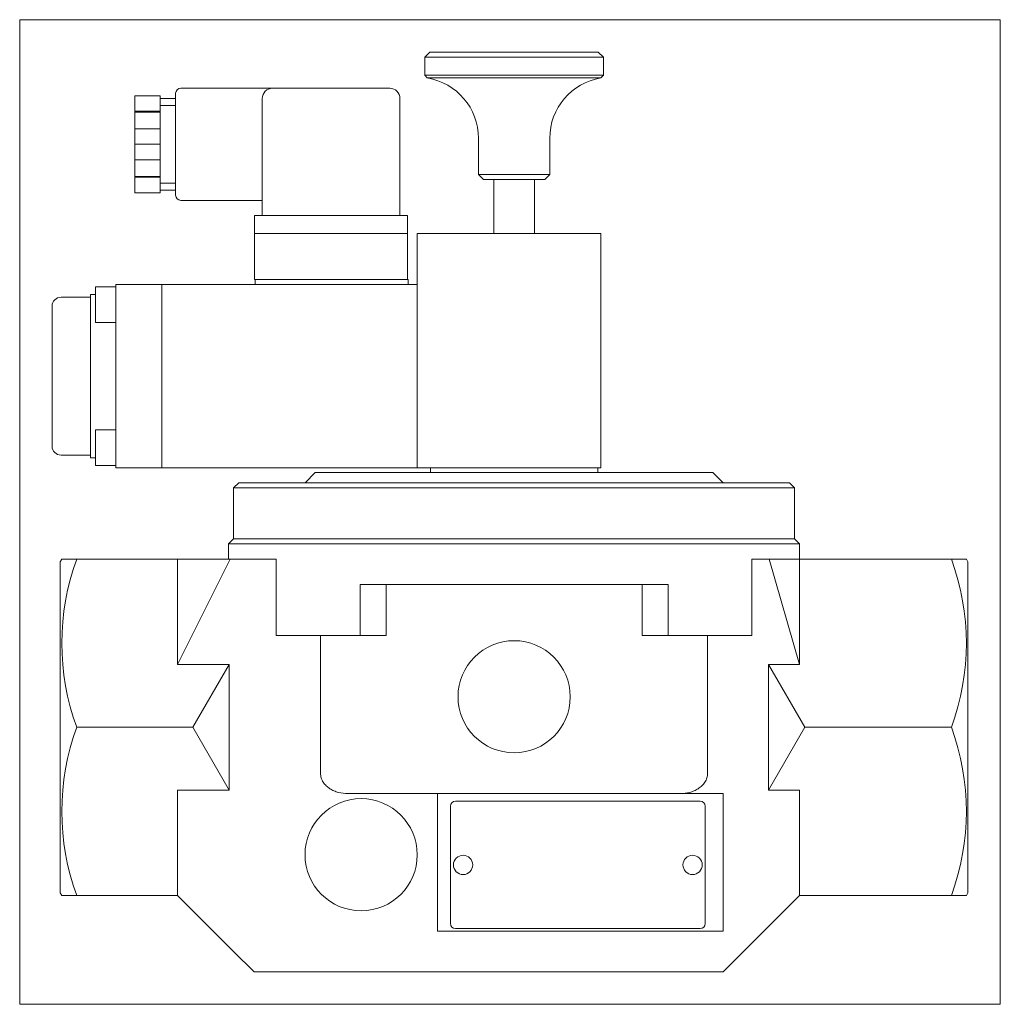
# Model space of a CAD drawing. Extents: x 53 to 245, y 9 to 202.
import ezdxf
from ezdxf.xclip import XClip

# ---------------------------------------------------------------- set-up
doc = ezdxf.new("R2010")
doc.units = 0
doc.header["$LTSCALE"] = 25.4
doc.header["$MEASUREMENT"] = 0
doc.header["$XCLIPFRAME"] = 2
doc.layers.get('0').update_dxf_attribs({"linetype": 'CONTINUOUS'})
for name, color, linetype in [('COKÓŁ_GNIAZDA_WT', 7, 'CONTINUOUS'), ('IMBUSM4X65', 7, 'CONTINUOUS'), ('K-006GOT_', 7, 'CONTINUOUS'), ('OBUDOWA', 7, 'CONTINUOUS'), ('T-026', 7, 'CONTINUOUS'), ('USZCZELKA', 7, 'CONTINUOUS'), ('USZCZELKA_COKOŁU', 7, 'CONTINUOUS'), ('WA_020_01_01BEZ_', 7, 'CONTINUOUS'), ('WA_102_01_00_005', 7, 'CONTINUOUS'), ('WA_102_01_00_011', 7, 'CONTINUOUS'), ('WA_102_01_00_013', 7, 'CONTINUOUS'), ('WA_102_01_00_014', 7, 'CONTINUOUS'), ('WA_209_01_00_003', 7, 'CONTINUOUS'), ('WA_209_01_00_007', 7, 'CONTINUOUS'), ('WA_209_02_00_007', 7, 'CONTINUOUS'), ('ŚRUBA_DŁAWIKA', 7, 'CONTINUOUS')]:
    doc.layers.add(name, color=color, linetype=linetype)

# ---------------------------------------------------------------- blocks, each defined once
blk = doc.blocks.new('SE1')
at = {"layer": 'COKÓŁ_GNIAZDA_WT', "color": 7, "linetype": 'CONTINUOUS', "lineweight": 0}
for p, q in [((98.9, 160.5), (98.9, 151.5)), ((102.4, 160.5), (102.9, 160.5)), ((102.9, 160.5), (124.9, 160.5)), ((124.9, 160.5), (125.4, 160.5)), ((128.9, 160.5), (128.9, 151.5)), ((98.9, 151.5), (102.9, 151.5))]:
    blk.add_line(p, q, dxfattribs=at)
at = {"layer": 'IMBUSM4X65', "color": 7, "linetype": 'CONTINUOUS', "lineweight": 0}
for p, q in [((67.68, 143), (67.68, 150)), ((71.68, 150), (67.68, 150)), ((67.68, 143), (71.68, 143)), ((67.68, 115), (67.68, 122)), ((71.68, 122), (67.68, 122)), ((67.68, 115), (71.68, 115))]:
    blk.add_line(p, q, dxfattribs=at)
at = {"layer": 'K-006GOT_', "color": 7, "linetype": 'CONTINUOUS', "lineweight": 0}
for centre in [(139.78, 36.6), (184.78, 36.6)]:
    blk.add_circle(centre, 1.89, dxfattribs=at)
at = {"layer": 'OBUDOWA', "color": 7, "linetype": 'CONTINUOUS', "lineweight": 0}
for p, q in [((83.4, 188), (83.4, 168)), ((102.4, 189), (84.4, 189)), ((102.4, 189), (125.4, 189)), ((100.4, 164), (100.4, 187)), ((127.4, 187), (127.4, 164)), ((84.4, 167), (100.4, 167))]:
    blk.add_line(p, q, dxfattribs=at)
for centre, radius, start, end in [((84.4, 188), 1, 90, 180), ((102.4, 187), 2, 90, 180), ((125.4, 187), 2, 0, 90), ((84.4, 168), 1, 180, 270)]:
    blk.add_arc(centre, radius, start, end, dxfattribs=at)
at = {"layer": 'T-026', "color": 7, "linetype": 'CONTINUOUS', "lineweight": 0}
for p, q in [((186.28, 49.1), (138.28, 49.1)), ((137.28, 48.1), (137.28, 25.1)), ((187.28, 25.1), (187.28, 48.1)), ((138.28, 24.1), (186.28, 24.1))]:
    blk.add_line(p, q, dxfattribs=at)
for centre, start, end in [((138.28, 48.1), 90, 180), ((186.28, 48.1), 0, 90), ((138.28, 25.1), 180, 270), ((186.28, 25.1), 270, 360)]:
    blk.add_arc(centre, 1, start, end, dxfattribs=at)
at = {"layer": 'USZCZELKA', "color": 7, "linetype": 'CONTINUOUS', "lineweight": 0}
for p, q in [((98.9, 164), (102.4, 164)), ((98.9, 164), (98.9, 160.5)), ((102.4, 164), (125.4, 164)), ((125.4, 164), (128.9, 164)), ((128.9, 164), (128.9, 160.5)), ((98.9, 160.5), (102.4, 160.5)), ((102.4, 160.5), (125.4, 160.5)), ((125.4, 160.5), (128.9, 160.5))]:
    blk.add_line(p, q, dxfattribs=at)
at = {"layer": 'USZCZELKA_COKOŁU', "color": 7, "linetype": 'CONTINUOUS', "lineweight": 0}
for p, q in [((99.03, 150.5), (99.03, 151.5)), ((99.03, 151.5), (103.03, 151.5)), ((103.03, 151.5), (125.03, 151.5)), ((125.03, 151.5), (129.03, 151.5)), ((129.03, 150.5), (129.03, 151.5))]:
    blk.add_line(p, q, dxfattribs=at)
at = {"layer": 'WA_020_01_01BEZ_', "color": 7, "linetype": 'CONTINUOUS', "lineweight": 0}
for p, q in [((94.78, 100.6), (93.78, 99.6)), ((204.78, 100.6), (94.78, 100.6)), ((205.78, 99.6), (204.78, 100.6)), ((93.78, 99.6), (93.78, 96.6)), ((93.78, 99.6), (205.78, 99.6)), ((205.78, 96.6), (205.78, 99.6)), ((61.06, 96.6), (60.78, 96.1)), ((60.78, 96.1), (60.78, 31.1)), ((64.01, 96.6), (61.06, 96.6)), ((83.78, 96.6), (64.01, 96.6)), ((83.78, 96.6), (83.78, 75.9)), ((83.78, 96.6), (94.12, 96.6)), ((83.78, 75.9), (94.12, 96.6)), ((94.12, 96.6), (103.14, 96.6)), ((103.14, 96.6), (103.14, 81.6)), ((196.41, 81.6), (196.41, 96.6)), ((196.41, 96.6), (199.8, 96.6)), ((205.78, 96.6), (199.8, 96.6)), ((199.8, 96.6), (205.78, 75.9)), ((205.78, 96.6), (235.54, 96.6)), ((205.78, 75.9), (205.78, 96.6)), ((235.54, 96.6), (238.49, 96.6)), ((238.78, 96.1), (238.49, 96.6)), ((238.78, 96.1), (238.78, 31.1)), ((179.97, 91.6), (119.58, 91.6)), ((119.58, 81.6), (119.58, 91.6)), ((124.67, 81.6), (124.67, 91.6)), ((174.88, 81.6), (174.88, 91.6)), ((179.97, 81.6), (179.97, 91.6)), ((103.14, 81.6), (119.58, 81.6)), ((111.83, 54.6), (111.83, 81.6)), ((119.58, 81.6), (124.67, 81.6)), ((179.97, 81.6), (174.88, 81.6)), ((196.41, 81.6), (179.97, 81.6)), ((187.72, 54.6), (187.72, 81.6)), ((93.88, 75.9), (83.78, 75.9)), ((93.88, 75.9), (86.78, 63.6)), ((93.88, 51.29), (93.88, 75.9)), ((199.67, 75.9), (199.67, 51.29)), ((199.67, 75.9), (205.78, 75.9)), ((206.78, 63.6), (199.67, 75.9)), ((86.78, 63.6), (64.01, 63.6)), ((86.78, 63.6), (93.88, 51.29)), ((199.67, 51.29), (206.78, 63.6)), ((206.78, 63.6), (235.54, 63.6)), ((83.78, 30.6), (83.78, 51.29)), ((83.78, 51.29), (93.88, 51.29)), ((180.37, 50.6), (117.16, 50.6)), ((134.78, 23.6), (134.78, 50.6)), ((180.37, 50.6), (190.78, 50.6)), ((190.78, 50.6), (190.78, 23.6)), ((199.67, 51.29), (205.78, 51.29)), ((205.78, 51.29), (205.78, 30.6)), ((60.78, 31.1), (61.06, 30.6)), ((238.49, 30.6), (238.78, 31.1)), ((64.01, 30.6), (61.06, 30.6)), ((83.78, 30.6), (64.01, 30.6)), ((94.78, 19.6), (83.78, 30.6)), ((205.78, 30.6), (194.78, 19.6)), ((205.78, 30.6), (235.54, 30.6)), ((235.54, 30.6), (238.49, 30.6)), ((190.78, 23.6), (134.78, 23.6)), ((98.78, 15.6), (94.78, 19.6)), ((194.78, 19.6), (190.78, 15.6)), ((190.78, 15.6), (98.78, 15.6))]:
    blk.add_line(p, q, dxfattribs=at)
for centre in [(149.78, 69.6), (119.78, 38.6)]:
    blk.add_circle(centre, 11, dxfattribs=at)
for centre, start, end in [((109, 80.1), 159.8579, 200.1421), ((190.55, 80.1), 339.8579, 20.1421), ((109, 47.1), 159.8579, 200.1421), ((190.55, 47.1), 339.8579, 20.1421)]:
    blk.add_arc(centre, 47.92, start, end, dxfattribs=at)
for points, knots in [([(117.16, 50.6), (116.54, 50.6), (115.93, 50.67), (115.04, 50.91), (114.74, 51.01), (114.18, 51.25), (113.91, 51.39), (113.39, 51.73), (113.15, 51.92), (112.82, 52.24), (112.72, 52.35), (112.52, 52.59), (112.43, 52.72), (112.19, 53.11), (112.05, 53.39), (111.87, 53.98), (111.83, 54.29), (111.83, 54.6)], [0, 0, 0, 0, 0.25, 0.25, 0.375, 0.375, 0.5, 0.5, 0.625, 0.625, 0.6875, 0.6875, 0.75, 0.75, 0.875, 0.875, 1, 1, 1, 1]), ([(187.72, 54.6), (187.72, 54.29), (187.68, 53.98), (187.54, 53.54), (187.49, 53.39), (187.36, 53.12), (187.28, 52.98), (187.04, 52.59), (186.84, 52.35), (186.4, 51.92), (186.16, 51.73), (185.64, 51.39), (185.37, 51.25), (184.81, 51.01), (184.51, 50.91), (183.62, 50.67), (183.01, 50.6), (182.39, 50.6)], [0, 0, 0, 0, 0.125, 0.125, 0.1875, 0.1875, 0.25, 0.25, 0.375, 0.375, 0.5, 0.5, 0.625, 0.625, 0.75, 0.75, 1, 1, 1, 1])]:
    blk.add_open_spline(points, degree=3, knots=knots, dxfattribs=at)
at = {"layer": 'WA_102_01_00_005', "color": 7, "linetype": 'CONTINUOUS', "lineweight": 0}
for p, q in [((145.78, 160.5), (145.78, 171.1)), ((153.78, 160.5), (153.78, 171.1))]:
    blk.add_line(p, q, dxfattribs=at)
at = {"layer": 'WA_102_01_00_011', "color": 7, "linetype": 'CONTINUOUS', "lineweight": 0}
for p, q in [((133.28, 196.1), (132.28, 195.1)), ((166.28, 196.1), (133.28, 196.1)), ((167.28, 195.1), (166.28, 196.1)), ((132.28, 195.1), (167.28, 195.1)), ((132.28, 195.1), (132.28, 191.59)), ((167.28, 191.59), (167.28, 195.1)), ((167.28, 191.59), (132.28, 191.59)), ((132.28, 191.59), (132.75, 191.03)), ((166.8, 191.03), (167.28, 191.59)), ((132.75, 191.03), (166.8, 191.03)), ((142.78, 179.19), (142.78, 172.1)), ((156.78, 172.1), (156.78, 179.19)), ((156.78, 172.1), (142.78, 172.1)), ((142.78, 172.1), (143.78, 171.1)), ((155.78, 171.1), (156.78, 172.1)), ((143.78, 171.1), (155.78, 171.1))]:
    blk.add_line(p, q, dxfattribs=at)
for centre, start, end in [((130.78, 179.19), 0, 80.5333), ((168.78, 179.19), 99.4667, 180)]:
    blk.add_arc(centre, 12, start, end, dxfattribs=at)
at = {"layer": 'WA_102_01_00_013', "color": 7, "linetype": 'CONTINUOUS', "lineweight": 0}
for p, q in [((130.78, 160.5), (130.78, 114.5)), ((130.78, 160.5), (166.78, 160.5)), ((166.78, 160.5), (166.78, 114.5)), ((166.78, 114.5), (130.78, 114.5)), ((133.38, 114.5), (133.38, 113.6)), ((166.18, 113.6), (166.18, 114.5))]:
    blk.add_line(p, q, dxfattribs=at)
at = {"layer": 'WA_102_01_00_014', "color": 7, "linetype": 'CONTINUOUS', "lineweight": 0}
for p, q in [((110.78, 113.6), (108.78, 111.6)), ((110.78, 113.6), (188.78, 113.6)), ((190.78, 111.6), (188.78, 113.6)), ((95.78, 111.6), (94.78, 110.6)), ((94.78, 110.6), (94.78, 100.6)), ((94.78, 110.6), (204.78, 110.6)), ((203.78, 111.6), (95.78, 111.6)), ((204.78, 110.6), (203.78, 111.6)), ((204.78, 100.6), (204.78, 110.6)), ((204.78, 100.6), (94.78, 100.6))]:
    blk.add_line(p, q, dxfattribs=at)
at = {"layer": 'WA_209_01_00_003', "color": 7, "linetype": 'CONTINUOUS', "lineweight": 0}
for p, q in [((71.68, 150.5), (80.68, 150.5)), ((71.68, 150.5), (71.68, 114.5)), ((80.68, 150.5), (80.68, 114.5)), ((66.68, 116.5), (66.68, 148.5)), ((67.68, 148.5), (66.68, 148.5)), ((66.68, 116.5), (67.68, 116.5)), ((71.68, 114.5), (80.68, 114.5))]:
    blk.add_line(p, q, dxfattribs=at)
at = {"layer": 'WA_209_01_00_007', "color": 7, "linetype": 'CONTINUOUS', "lineweight": 0}
for p, q in [((66.68, 148), (60.93, 148)), ((59.18, 146.25), (59.18, 118.75)), ((60.93, 117), (66.68, 117))]:
    blk.add_line(p, q, dxfattribs=at)
for centre, start, end in [((60.93, 146.25), 90, 180), ((60.93, 118.75), 180, 270)]:
    blk.add_arc(centre, 1.75, start, end, dxfattribs=at)
at = {"layer": 'WA_209_02_00_007', "color": 7, "linetype": 'CONTINUOUS', "lineweight": 0}
for p, q in [((80.68, 150.5), (80.68, 114.5)), ((130.78, 150.5), (80.68, 150.5)), ((130.78, 150.5), (130.78, 114.5)), ((130.78, 114.5), (80.68, 114.5))]:
    blk.add_line(p, q, dxfattribs=at)
at = {"layer": 'ŚRUBA_DŁAWIKA', "color": 7, "linetype": 'CONTINUOUS', "lineweight": 0}
for p, q in [((75.4, 184.48), (75.4, 187.5)), ((75.4, 187.5), (80.4, 187.5)), ((80.4, 184.48), (80.4, 187.5)), ((83.4, 187), (80.4, 187)), ((83.4, 185.64), (80.4, 185.64)), ((75.4, 184.33), (75.4, 184.48)), ((80.4, 184.48), (75.4, 184.48)), ((75.4, 181.02), (75.4, 184.33)), ((80.4, 184.33), (75.4, 184.33)), ((80.4, 184.33), (80.4, 184.48)), ((80.4, 181.02), (80.4, 184.33)), ((75.4, 178), (75.4, 181.02)), ((75.4, 181.02), (80.4, 181.02)), ((80.4, 178), (80.4, 181.02)), ((75.4, 178), (80.4, 178)), ((75.4, 174.98), (75.4, 178)), ((80.4, 174.98), (80.4, 178)), ((75.4, 171.67), (75.4, 174.98)), ((80.4, 174.98), (75.4, 174.98)), ((80.4, 171.67), (80.4, 174.98)), ((75.4, 171.52), (75.4, 171.67)), ((80.4, 171.67), (75.4, 171.67)), ((75.4, 168.5), (75.4, 171.52)), ((75.4, 171.52), (80.4, 171.52)), ((80.4, 171.52), (80.4, 171.67)), ((80.4, 168.5), (80.4, 171.52)), ((83.4, 170.35), (80.4, 170.35)), ((75.4, 168.5), (80.4, 168.5)), ((80.4, 169), (83.4, 169))]:
    blk.add_line(p, q, dxfattribs=at)

msp = doc.modelspace()

# ---------------------------------------------------------------- block references
at = {"color": 0, "lineweight": 0}
ref = msp.add_blockref('SE1', (0, 0), dxfattribs=at)
XClip(ref).set_block_clipping_path([(52.8258943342, 9.2476142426), (245.1258947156, 202.4476149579)])
ref.dxf.unprotected_set("ltscale", 0)

doc.saveas('drawing.dxf')
